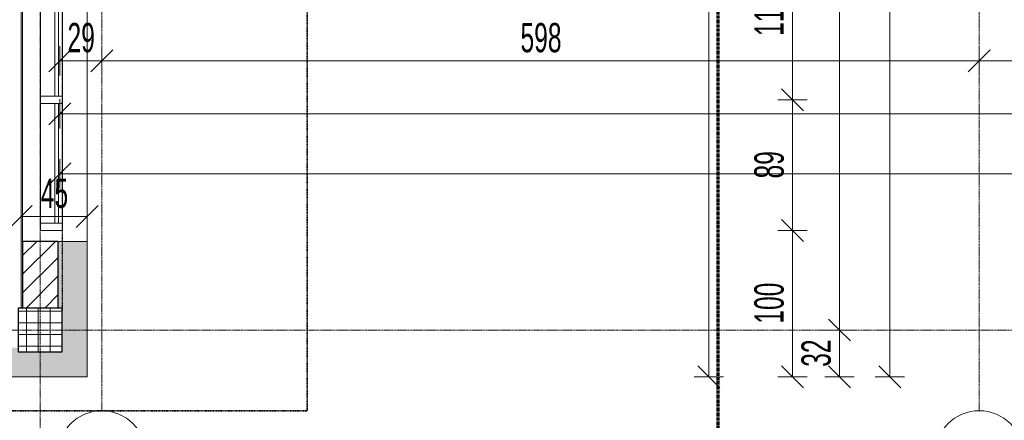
# Model space of a CAD drawing. Header units: millimetres. Extents: x -56965 to 15328, y -25411 to 16900.
# Tile 12 of 69: x -36373 to -29662, y -21441 to -18707. Entities that reach past the tile are written whole.
import ezdxf

# ---------------------------------------------------------------- set-up
doc = ezdxf.new("R2010")
doc.units = ezdxf.units.MM
for name, pattern in [('__FK_przerywana', [3.2004, 1.6002, -1.6002]), ('Kreska', [6.35, 3.175, -3.175]), ('Linia siatki', [22.225, 12.7, -3.175, 3.175, -3.175])]:
    doc.linetypes.add(name, pattern=pattern)
for name, color, linetype, lineweight in [('A-ANNO-DIMS', 7, 'Continuous', 5), ('A-ANNO-DIMS-100', 7, 'Continuous', 5), ('A-DETL-THIN', 7, 'Continuous', 5), ('A-FLOR', 7, 'Continuous', 5), ('A-GLAZ-CURT', 7, 'Continuous', 5), ('A-GLAZ-CWMG', 7, 'Continuous', 5), ('A-WALL', 7, 'Continuous', 5), ('A-WALL-FNSH', 7, 'Continuous', 35), ('A-WALL-PATT', 7, 'Continuous', 35), ('G-ANNO-SYMB', 7, 'Continuous', 5), ('S-COLS', 7, 'Continuous', 5), ('S-COLS-SYMB', 7, 'Continuous', 25), ('S-GRID', 7, 'Continuous', 5), ('S-GRID-IDEN', 7, 'Continuous', 5)]:
    doc.layers.add(name, color=color, linetype=linetype, lineweight=lineweight)
doc.layers.add('A-DETL', color=7, linetype='Continuous', lineweight=5, true_color=0x00a600)
doc.styles.add('Arial_4', font='arial.ttf', dxfattribs={"width": 0.6, "height": 200})
doc.dimstyles.new('standard_wielkość_otworów', dxfattribs={"dimscale": 304.8, "dimtxt": 204.05188, "dimasz": 0.492126, "dimexe": 0.328084, "dimexo": 0.0625, "dimgap": 0, "dimtad": 1, "dimdec": 0, "dimlfac": 0.1, "dimzin": 0, "dimdsep": 46, "dimtxsty": 'Arial_4', "dimblk1": 'OBLIQUE', "dimblk2": 'OBLIQUE', "dimsah": 1, "dimcen": 0.09, "dimazin": 0, "dimtfac": 1, "dimtdec": 4, "dimtix": 1, "dimtmove": 0, "dimatfit": 3, "dimfxl": 0.328084, "dimfxlon": 1, "dimtvp": 1, "dimtolj": 1, "dimtzin": 0, "dimarcsym": 2})
doc.dimstyles.new('standard_wielkość_otworów_1', dxfattribs={"dimscale": 304.8, "dimtxt": 204.05188, "dimasz": 0.492126, "dimexe": 0.328084, "dimexo": 0.0625, "dimgap": 0, "dimtad": 1, "dimdec": 0, "dimlfac": 0.1, "dimzin": 0, "dimdsep": 46, "dimtxsty": 'Arial_4', "dimblk1": 'OBLIQUE', "dimblk2": 'OBLIQUE', "dimsah": 1, "dimcen": 0.09, "dimazin": 0, "dimtfac": 1, "dimtdec": 4, "dimtix": 1, "dimtmove": 0, "dimatfit": 3, "dimfxl": 0.328084, "dimfxlon": 1, "dimtvp": 1, "dimtolj": 1, "dimtzin": 0, "dimarcsym": 2})
pattern_1 = [(0, (0, 0), (95.25, 54.993), [63.5, -127]), (120, (0, 0), (-95.250335, 54.99242), [63.5, -127]), (60, (0, 0), (-0.000335, 109.98542), [0, -127, 63.5, 0])]

# ---------------------------------------------------------------- blocks, each defined once
blk = doc.blocks.new('Panel systemowy - Przeszklony-1768638-PARTER')
at = {"layer": 'A-GLAZ-CURT'}
for p, q in [((407.75, -24.5), (-407.75, -24.5)), ((-407.75, -24.5), (-407.75, -49.5)), ((-407.75, -49.5), (407.75, -49.5)), ((407.75, -49.5), (407.75, -24.5))]:
    blk.add_line(p, q, dxfattribs=at)
blk = doc.blocks.new('Prostokątny szpros - 50 x 150mm-1736144-PARTER')
at = {"layer": 'A-GLAZ-CWMG'}
for p, q in [((0, 75), (-50, 75)), ((-50, 75), (-50, -75)), ((0, -75), (0, 75)), ((-50, -75), (0, -75))]:
    blk.add_line(p, q, dxfattribs=at)
blk = doc.blocks.new('Prostokątny szpros - 50 x 150mm-1768636-PARTER')
at = {"layer": 'A-GLAZ-CWMG'}
for p, q in [((-36232.4, -19278.9), (-36232.4, -20094.4)), ((-36082.4, -19278.9), (-36082.4, -20094.4))]:
    blk.add_line(p, q, dxfattribs=at)
blk = doc.blocks.new('Panel systemowy - Przeszklony-1736376-PARTER')
at = {"layer": 'A-GLAZ-CURT'}
for p, q in [((548.25, -24.5), (-548.25, -24.5)), ((-548.25, -24.5), (-548.25, -49.5)), ((-548.25, -49.5), (548.25, -49.5)), ((548.25, -49.5), (548.25, -24.5))]:
    blk.add_line(p, q, dxfattribs=at)
blk = doc.blocks.new('Prostokątny szpros - 50 x 150mm-1634908-PARTER')
at = {"layer": 'A-GLAZ-CWMG'}
for p, q in [((-36232.4, -15839.4), (-36232.4, -16935.9)), ((-36082.4, -15839.4), (-36082.4, -16935.9))]:
    blk.add_line(p, q, dxfattribs=at)
blk = doc.blocks.new('Prostokątny szpros - 50 x 150mm-1736108-PARTER')
at = {"layer": 'A-GLAZ-CWMG'}
for p, q in [((-25, 75), (25, 75)), ((-25, -75), (-25, 75)), ((25, 75), (25, -75)), ((25, -75), (-25, -75))]:
    blk.add_line(p, q, dxfattribs=at)
blk = doc.blocks.new('SKo Słup prefabrykowany ___FK_04_0 - S1 30X30-V46-PARTER')
at = {"layer": 'S-COLS'}
h = blk.add_hatch(dxfattribs=at)
h.set_pattern_fill('FP_19', color=256, style=0, pattern_type=2)
h.set_pattern_definition([(0, (36233.416, 20824.41), (0, 80), []), (90, (36233.416, 20824.41), (-80, 5e-15), [])])
h.paths.add_polyline_path([(150, -150), (150, 150), (-150, 150), (-150, -150)])
at = {"layer": 'S-COLS-SYMB'}
for p, q in [((-150, 150), (-150, -150)), ((150, 150), (-150, 150)), ((150, -150), (150, 150)), ((-150, -150), (150, -150))]:
    blk.add_line(p, q, dxfattribs=at)
blk = doc.blocks.new('Siatka - SOsi_Sybol osi-348494-PARTER')
at = {"layer": 'S-GRID-IDEN', "color": 142, "true_color": 0x0080c0}
blk.add_circle((0, 0), 3, dxfattribs=at)
blk = doc.blocks.new('DIMBLOCK133-PARTER')
at = {"layer": 'A-ANNO-DIMS-100', "color": 250, "true_color": 0x303030, "transparency": 16777216}
for p, q in [((-36363.4, -20050.5), (-36363.4, -19950.5)), ((-36363.4, -20050.5), (-36288.4, -19975.5)), ((-35913.4, -20050.5), (-35913.4, -19950.5)), ((-35913.4, -20050.5), (-35838.4, -19975.5)), ((-36363.4, -20050.5), (-36438.4, -20125.5)), ((-36363.4, -20050.5), (-35913.4, -20050.5)), ((-36363.4, -20050.5), (-36363.4, -20150.5)), ((-35913.4, -20050.5), (-35988.4, -20125.5)), ((-35913.4, -20050.5), (-35913.4, -20150.5))]:
    blk.add_line(p, q, dxfattribs=at)
at = {"layer": 'A-ANNO-DIMS-100', "color": 0, "transparency": 16777216, "insert": (-36229.5, -19790.8), "char_height": 200, "width": 218.492, "attachment_point": 1, "line_spacing_factor": 0.941778, "style": 'Arial_4'}
blk.add_mtext('45', dxfattribs=at)
blk = doc.blocks.new('_Oblique')
at = {"color": 0, "linetype": 'ByBlock', "lineweight": -2}
blk.add_line((-0.5, -0.5), (0.5, 0.5), dxfattribs=at)
blk = doc.blocks.new('DIMBLOCK145-PARTER')
at = {"layer": 'A-ANNO-DIMS-100', "color": 250, "true_color": 0x303030, "transparency": 16777216}
for p, q in [((-36099.4, -19757.9), (-36099.4, -19657.9)), ((-2443.4, -19757.9), (-2443.4, -19657.9)), ((-36099.4, -19757.9), (-36024.4, -19682.9)), ((-2443.4, -19757.9), (-2368.4, -19682.9)), ((-36099.4, -19757.9), (-36174.4, -19832.9)), ((-36099.4, -19757.9), (-2443.4, -19757.9)), ((-36099.4, -19757.9), (-36099.4, -19857.9)), ((-2443.4, -19757.9), (-2518.4, -19832.9)), ((-2443.4, -19757.9), (-2443.4, -19857.9))]:
    blk.add_line(p, q, dxfattribs=at)
at = {"layer": 'A-ANNO-DIMS-100', "color": 0, "transparency": 16777216, "insert": (-19453.5, -19498.3), "char_height": 200, "width": 436.985, "attachment_point": 1, "line_spacing_factor": 0.941778, "style": 'Arial_4'}
blk.add_mtext('3366', dxfattribs=at)
blk = doc.blocks.new('DIMBLOCK146-PARTER')
at = {"layer": 'A-ANNO-DIMS-100', "color": 250, "true_color": 0x303030, "transparency": 16777216}
for p, q in [((-36099.4, -19348.6), (-36099.4, -19248.6)), ((-4703.4, -19348.6), (-4703.4, -19248.6)), ((-36099.4, -19348.6), (-36024.4, -19273.6)), ((-4703.4, -19348.6), (-4628.4, -19273.6)), ((-36099.4, -19348.6), (-36174.4, -19423.6)), ((-36099.4, -19348.6), (-4703.4, -19348.6)), ((-36099.4, -19348.6), (-36099.4, -19448.6)), ((-4703.4, -19348.6), (-4778.4, -19423.6)), ((-4703.4, -19348.6), (-4703.4, -19448.6))]:
    blk.add_line(p, q, dxfattribs=at)
at = {"layer": 'A-ANNO-DIMS-100', "color": 0, "transparency": 16777216, "insert": (-20583.5, -19088.9), "char_height": 200, "width": 436.985, "attachment_point": 1, "line_spacing_factor": 0.941778, "style": 'Arial_4'}
blk.add_mtext('3140', dxfattribs=at)
blk = doc.blocks.new('DIMBLOCK202-PARTER')
at = {"layer": 'A-ANNO-DIMS-100', "color": 250, "true_color": 0x303030, "transparency": 16777216}
for p, q in [((-36099.4, -18988.5), (-36099.4, -18888.5)), ((-36099.4, -18988.5), (-36024.4, -18913.5)), ((-35813.4, -18988.5), (-35813.4, -18888.5)), ((-35813.4, -18988.5), (-35738.4, -18913.5)), ((-36099.4, -18988.5), (-36174.4, -19063.5)), ((-36099.4, -18988.5), (-35813.4, -18988.5)), ((-36099.4, -18988.5), (-36099.4, -19088.5)), ((-35813.4, -18988.5), (-35888.4, -19063.5)), ((-35813.4, -18988.5), (-35813.4, -19088.5))]:
    blk.add_line(p, q, dxfattribs=at)
at = {"layer": 'A-ANNO-DIMS-100', "color": 0, "transparency": 16777216, "insert": (-36047.5, -18728.9), "char_height": 200, "width": 218.492, "attachment_point": 1, "line_spacing_factor": 0.941778, "style": 'Arial_4'}
blk.add_mtext('29', dxfattribs=at)
blk = doc.blocks.new('DIMBLOCK203-PARTER')
at = {"layer": 'A-ANNO-DIMS-100', "color": 250, "true_color": 0x303030, "transparency": 16777216}
for p, q in [((-35813.4, -18988.5), (-35813.4, -18888.5)), ((-35813.4, -18988.5), (-35738.4, -18913.5)), ((-29833.4, -18988.5), (-29833.4, -18888.5)), ((-29833.4, -18988.5), (-29758.4, -18913.5)), ((-35813.4, -18988.5), (-35888.4, -19063.5)), ((-35813.4, -18988.5), (-29833.4, -18988.5)), ((-35813.4, -18988.5), (-35813.4, -19088.5)), ((-29833.4, -18988.5), (-29908.4, -19063.5)), ((-29833.4, -18988.5), (-29833.4, -19088.5))]:
    blk.add_line(p, q, dxfattribs=at)
at = {"layer": 'A-ANNO-DIMS-100', "color": 0, "transparency": 16777216, "insert": (-32960, -18728.9), "char_height": 200, "width": 327.739, "attachment_point": 1, "line_spacing_factor": 0.941778, "style": 'Arial_4'}
blk.add_mtext('598', dxfattribs=at)
blk = doc.blocks.new('DIMBLOCK204-PARTER')
at = {"layer": 'A-ANNO-DIMS-100', "color": 250, "true_color": 0x303030, "transparency": 16777216}
for p, q in [((-29833.4, -18988.5), (-29833.4, -18888.5)), ((-29833.4, -18988.5), (-29758.4, -18913.5)), ((-24408.4, -18988.5), (-24408.4, -18888.5)), ((-24408.4, -18988.5), (-24333.4, -18913.5)), ((-29833.4, -18988.5), (-29908.4, -19063.5)), ((-29833.4, -18988.5), (-24408.4, -18988.5)), ((-29833.4, -18988.5), (-29833.4, -19088.5)), ((-24408.4, -18988.5), (-24483.4, -19063.5)), ((-24408.4, -18988.5), (-24408.4, -19088.5))]:
    blk.add_line(p, q, dxfattribs=at)
at = {"layer": 'A-ANNO-DIMS-100', "color": 0, "transparency": 16777216, "insert": (-27257.5, -18728.9), "char_height": 200, "width": 327.739, "attachment_point": 1, "line_spacing_factor": 0.941778, "style": 'Arial_4'}
blk.add_mtext('543', dxfattribs=at)
blk = doc.blocks.new('DIMBLOCK303-PARTER')
at = {"layer": 'A-ANNO-DIMS-100', "color": 250, "true_color": 0x303030, "transparency": 16777216}
for p, q in [((-30442.8, -13844.4), (-30517.8, -13769.4)), ((-30442.8, -13844.4), (-30542.8, -13844.4)), ((-30442.8, -21144.4), (-30442.8, -13844.4)), ((-30442.8, -13844.4), (-30367.8, -13919.4)), ((-30442.8, -13844.4), (-30342.8, -13844.4)), ((-30442.8, -21144.4), (-30517.8, -21069.4)), ((-30442.8, -21144.4), (-30542.8, -21144.4)), ((-30442.8, -21144.4), (-30367.8, -21219.4)), ((-30442.8, -21144.4), (-30342.8, -21144.4))]:
    blk.add_line(p, q, dxfattribs=at)
at = {"layer": 'A-ANNO-DIMS-100', "color": 0, "transparency": 16777216, "insert": (-30702.4, -17631), "char_height": 200, "width": 327.739, "attachment_point": 1, "rotation": 90, "line_spacing_factor": 0.941778, "style": 'Arial_4'}
blk.add_mtext('730', dxfattribs=at)
blk = doc.blocks.new('DIMBLOCK304-PARTER')
at = {"layer": 'A-ANNO-DIMS-100', "color": 250, "true_color": 0x303030, "transparency": 16777216}
for p, q in [((-30785.7, -20824.4), (-30860.7, -20749.4)), ((-30785.7, -20824.4), (-30885.7, -20824.4)), ((-30785.7, -21144.4), (-30785.7, -20824.4)), ((-30785.7, -20824.4), (-30710.7, -20899.4)), ((-30785.7, -20824.4), (-30685.7, -20824.4)), ((-30785.7, -21144.4), (-30860.7, -21069.4)), ((-30785.7, -21144.4), (-30885.7, -21144.4)), ((-30785.7, -21144.4), (-30710.7, -21219.4)), ((-30785.7, -21144.4), (-30685.7, -21144.4))]:
    blk.add_line(p, q, dxfattribs=at)
at = {"layer": 'A-ANNO-DIMS-100', "color": 0, "transparency": 16777216, "insert": (-31045.3, -21075.4), "char_height": 200, "width": 218.492, "attachment_point": 1, "rotation": 90, "line_spacing_factor": 0.941778, "style": 'Arial_4'}
blk.add_mtext('32', dxfattribs=at)
blk = doc.blocks.new('DIMBLOCK305-PARTER')
at = {"layer": 'A-ANNO-DIMS-100', "color": 250, "true_color": 0x303030, "transparency": 16777216}
for p, q in [((-30785.7, -14680.4), (-30860.7, -14605.4)), ((-30785.7, -14680.4), (-30885.7, -14680.4)), ((-30785.7, -20824.4), (-30785.7, -14680.4)), ((-30785.7, -14680.4), (-30710.7, -14755.4)), ((-30785.7, -14680.4), (-30685.7, -14680.4)), ((-30785.7, -20824.4), (-30860.7, -20749.4)), ((-30785.7, -20824.4), (-30885.7, -20824.4)), ((-30785.7, -20824.4), (-30710.7, -20899.4)), ((-30785.7, -20824.4), (-30685.7, -20824.4))]:
    blk.add_line(p, q, dxfattribs=at)
at = {"layer": 'A-ANNO-DIMS-100', "color": 0, "transparency": 16777216, "insert": (-31045.3, -17889), "char_height": 200, "width": 327.739, "attachment_point": 1, "rotation": 90, "line_spacing_factor": 0.941778, "style": 'Arial_4'}
blk.add_mtext('614', dxfattribs=at)
blk = doc.blocks.new('DIMBLOCK307-PARTER')
at = {"layer": 'A-ANNO-DIMS-100', "color": 250, "true_color": 0x303030, "transparency": 16777216}
for p, q in [((-31106.6, -20144.4), (-31181.6, -20069.4)), ((-31106.6, -20144.4), (-31206.6, -20144.4)), ((-31106.6, -21144.4), (-31106.6, -20144.4)), ((-31106.6, -20144.4), (-31031.6, -20219.4)), ((-31106.6, -20144.4), (-31006.6, -20144.4)), ((-31106.6, -21144.4), (-31181.6, -21069.4)), ((-31106.6, -21144.4), (-31206.6, -21144.4)), ((-31106.6, -21144.4), (-31031.6, -21219.4)), ((-31106.6, -21144.4), (-31006.6, -21144.4))]:
    blk.add_line(p, q, dxfattribs=at)
at = {"layer": 'A-ANNO-DIMS-100', "color": 0, "transparency": 16777216, "insert": (-31366.2, -20781), "char_height": 200, "width": 327.739, "attachment_point": 1, "rotation": 90, "line_spacing_factor": 0.941778, "style": 'Arial_4'}
blk.add_mtext('100', dxfattribs=at)
blk = doc.blocks.new('DIMBLOCK308-PARTER')
at = {"layer": 'A-ANNO-DIMS-100', "color": 250, "true_color": 0x303030, "transparency": 16777216}
for p, q in [((-31106.6, -19253.9), (-31181.6, -19178.9)), ((-31106.6, -19253.9), (-31206.6, -19253.9)), ((-31106.6, -20144.4), (-31106.6, -19253.9)), ((-31106.6, -19253.9), (-31031.6, -19328.9)), ((-31106.6, -19253.9), (-31006.6, -19253.9)), ((-31106.6, -20144.4), (-31181.6, -20069.4)), ((-31106.6, -20144.4), (-31206.6, -20144.4)), ((-31106.6, -20144.4), (-31031.6, -20219.4)), ((-31106.6, -20144.4), (-31006.6, -20144.4))]:
    blk.add_line(p, q, dxfattribs=at)
at = {"layer": 'A-ANNO-DIMS-100', "color": 0, "transparency": 16777216, "insert": (-31366.2, -19790.2), "char_height": 200, "width": 218.492, "attachment_point": 1, "rotation": 90, "line_spacing_factor": 0.941778, "style": 'Arial_4'}
blk.add_mtext('89', dxfattribs=at)
blk = doc.blocks.new('DIMBLOCK309-PARTER')
at = {"layer": 'A-ANNO-DIMS-100', "color": 250, "true_color": 0x303030, "transparency": 16777216}
for p, q in [((-31106.6, -18107.4), (-31181.6, -18032.4)), ((-31106.6, -18107.4), (-31206.6, -18107.4)), ((-31106.6, -19253.9), (-31106.6, -18107.4)), ((-31106.6, -18107.4), (-31031.6, -18182.4)), ((-31106.6, -18107.4), (-31006.6, -18107.4)), ((-31106.6, -19253.9), (-31181.6, -19178.9)), ((-31106.6, -19253.9), (-31206.6, -19253.9)), ((-31106.6, -19253.9), (-31031.6, -19328.9)), ((-31106.6, -19253.9), (-31006.6, -19253.9))]:
    blk.add_line(p, q, dxfattribs=at)
at = {"layer": 'A-ANNO-DIMS-100', "color": 0, "transparency": 16777216, "insert": (-31366.2, -18817.2), "char_height": 200, "width": 327.739, "attachment_point": 1, "rotation": 90, "line_spacing_factor": 0.941778, "style": 'Arial_4'}
blk.add_mtext('115', dxfattribs=at)
blk = doc.blocks.new('DIMBLOCK328-PARTER')
at = {"layer": 'A-ANNO-DIMS-100', "color": 250, "true_color": 0x303030, "transparency": 16777216}
for p, q in [((-31675.5, -13844.4), (-31750.5, -13769.4)), ((-31675.5, -13844.4), (-31775.5, -13844.4)), ((-31675.5, -21144.4), (-31675.5, -13844.4)), ((-31675.5, -13844.4), (-31600.5, -13919.4)), ((-31675.5, -13844.4), (-31575.5, -13844.4)), ((-31675.5, -21144.4), (-31750.5, -21069.4)), ((-31675.5, -21144.4), (-31775.5, -21144.4)), ((-31675.5, -21144.4), (-31600.5, -21219.4)), ((-31675.5, -21144.4), (-31575.5, -21144.4))]:
    blk.add_line(p, q, dxfattribs=at)
at = {"layer": 'A-ANNO-DIMS-100', "color": 0, "transparency": 16777216, "insert": (-31935.1, -17631), "char_height": 200, "width": 327.739, "attachment_point": 1, "rotation": 90, "line_spacing_factor": 0.941778, "style": 'Arial_4'}
blk.add_mtext('730', dxfattribs=at)

msp = doc.modelspace()

# ---------------------------------------------------------------- hatches: boundary and pattern name
at = {"layer": 'A-WALL-PATT', "lineweight": 5, "true_color": 0x787878}
h = msp.add_hatch(dxfattribs=at)
h.set_pattern_fill('FP_1', color=8, style=0, pattern_type=2)
h.set_pattern_definition([(45, (0, 0), (-63.63961, 63.63961), [])])
h.paths.add_polyline_path([(-36343.31076, -20674.40745), (-36113.41602, -20674.40745), (-36113.41602, -20219.40745), (-36353.41602, -20219.40745), (-36353.41602, -20674.40745)])
h.paths.add_polyline_path([(-36353.41602, -14114.40745), (-36113.41602, -14114.40745), (-36113.41602, -13844.40745), (-36353.41602, -13844.40745), (-36353.41602, -13977.48175)])
at = {"layer": 'A-WALL-PATT', "lineweight": 5}
h = msp.add_hatch(dxfattribs=at)
h.set_pattern_fill('FP_2', color=256, style=0, pattern_type=2)
h.set_pattern_definition(pattern_1)
h.paths.add_polyline_path([(-35913.41602, -20944.40745), (-35913.41602, -20219.40745), (-36113.41602, -20219.40745), (-36113.41602, -20674.40745), (-36083.41602, -20674.40745), (-36083.41602, -20944.40745)])
h.paths.add_polyline_path([(-35913.41602, -14114.40745), (-35913.41602, -13844.40745), (-36113.41602, -13844.40745), (-36113.41602, -14114.40745)])
h = msp.add_hatch(dxfattribs=at)
h.set_pattern_fill('FP_2', color=256, style=0, pattern_type=2)
h.set_pattern_definition(pattern_1)
h.paths.add_polyline_path([(-48213.41602, -21144.40745), (-47688.41602, -21144.40745), (-47688.41602, -20944.40745), (-47900.41602, -20944.40745), (-47900.41602, -20974.40745), (-48213.41602, -20974.40745), (-48213.41602, -21054.42976)])
h.paths.add_polyline_path([(-35913.41602, -21144.40745), (-35913.41602, -20944.40745), (-36083.41602, -20944.40745), (-36083.41602, -20974.40745), (-36383.41602, -20974.40745), (-36383.41602, -20944.40745), (-36583.41602, -20944.40745), (-36583.41602, -21144.40745), (-36083.41602, -21144.40745)])

# ---------------------------------------------------------------- linework, layer by layer
at = {"layer": 'A-DETL', "color": 4, "linetype": '__FK_przerywana', "lineweight": 35, "true_color": 0x00ffff}
for p, q in [((-34413.41602, -21375.48764), (-34413.41602, -14104.40745)), ((-49213.41602, -21375.48764), (-34413.41602, -21375.48764))]:
    msp.add_line(p, q, dxfattribs=at)
at = {"layer": 'A-DETL-THIN', "linetype": '__FK_przerywana', "lineweight": 25}
msp.add_line((-36083.41602, 9745.59255), (-36083.41602, -20694.40745), dxfattribs=at)
at = {"layer": 'A-FLOR', "color": 8, "true_color": 0x6f757b}
msp.add_line((-36363.41602, -15789.40745), (-36363.41602, -20219.40745), dxfattribs=at)
at = {"layer": 'A-FLOR'}
msp.add_line((-36363.41602, -20674.40745), (-36363.41602, -20219.40745), dxfattribs=at)
at = {"layer": 'A-WALL'}
for p, q in [((-35913.41602, -15702.40745), (-35913.41602, -21144.40745)), ((-36353.41602, -20219.40745), (-36353.41602, -15789.40745)), ((-35913.41602, -20219.40745), (-36113.41602, -20219.40745)), ((-36583.41602, -21144.40745), (-35913.41602, -21144.40745))]:
    msp.add_line(p, q, dxfattribs=at)
at = {"layer": 'A-WALL', "lineweight": 25}
for p, q in [((-36113.41602, -20219.40745), (-36353.41602, -20219.40745)), ((-36353.41602, -20219.40745), (-36353.41602, -20674.40745)), ((-36113.41602, -20219.40745), (-36113.41602, -20674.40745))]:
    msp.add_line(p, q, dxfattribs=at)
at = {"layer": 'A-WALL-FNSH', "lineweight": 5}
msp.add_line((-36353.41602, -20219.40745), (-36363.41602, -20219.40745), dxfattribs=at)
at = {"layer": 'G-ANNO-SYMB', "linetype": 'Kreska', "lineweight": 70}
msp.add_line((-31613.01642, -23341.36614), (-31613.01642, 12672.5755), dxfattribs=at)
at = {"layer": 'S-GRID', "linetype": 'Linia siatki'}
for p, q in [((-36233.41602, 15853.26345), (-36233.41602, -23865.32553)), ((-35813.41602, 10521.57226), (-35813.41602, -21375.48764)), ((-29833.41602, 10521.57226), (-29833.41602, -21375.48764)), ((-55866.74056, -20824.40745), (1287.74041, -20824.40745))]:
    msp.add_line(p, q, dxfattribs=at)

# ---------------------------------------------------------------- block references
at = {"layer": 'A-GLAZ-CURT', "rotation": 89.99999999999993}
for name, p in [('Panel systemowy - Przeszklony-1736376-PARTER', (-36157.41602, -18680.65745)), ('Panel systemowy - Przeszklony-1768638-PARTER', (-36157.41602, -19686.65745))]:
    msp.add_blockref(name, p, dxfattribs=at)
at = {"layer": 'A-GLAZ-CWMG'}
for name, p in [('Prostokątny szpros - 50 x 150mm-1634908-PARTER', (0, -2293)), ('Prostokątny szpros - 50 x 150mm-1768636-PARTER', (0, 0))]:
    msp.add_blockref(name, p, dxfattribs=at)
at = {"layer": 'A-GLAZ-CWMG', "extrusion": (0, 0, -1), "rotation": 90.00000000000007}
msp.add_blockref('Prostokątny szpros - 50 x 150mm-1736108-PARTER', (36157.41602, -19253.90745), dxfattribs=at)
at = {"layer": 'A-GLAZ-CWMG', "rotation": 269.9999999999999}
msp.add_blockref('Prostokątny szpros - 50 x 150mm-1736144-PARTER', (-36157.41602, -20144.40745), dxfattribs=at)
at = {"layer": 'S-COLS-SYMB', "lineweight": 18}
msp.add_blockref('SKo Słup prefabrykowany ___FK_04_0 - S1 30X30-V46-PARTER', (-36233.41602, -20824.40745), dxfattribs=at)
at = {"layer": 'S-GRID-IDEN', "color": 142, "true_color": 0x0080c0, "xscale": 99.99999999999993, "yscale": 99.99999999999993, "zscale": 99.99999999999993, "rotation": 180}
for p in [(-35813.41602, -21675.48764), (-29833.41602, -21675.48764)]:
    msp.add_blockref('Siatka - SOsi_Sybol osi-348494-PARTER', p, dxfattribs=at)

# ---------------------------------------------------------------- dimensions: what is measured, and where the dimension line sits
at = {"layer": 'A-ANNO-DIMS', "color": 250, "true_color": 0x303030}
for base, p1, p2, dimstyle, override, picture, middle in [((-31675.45916, -13844.40745), (-31775.45916, -21144.40745), (-31775.45916, -13844.40745), 'standard_wielkość_otworów_1', {"dimpost": '<>', "dimfxl": 7300}, 'DIMBLOCK328-PARTER', (-31777.64197, -17494.40745)), ((-30442.80284, -13844.40745), (-30542.80284, -21144.40745), (-30542.80284, -13844.40745), 'standard_wielkość_otworów', {"dimpost": '<>', "dimfxl": 7300}, 'DIMBLOCK303-PARTER', (-30544.98565, -17494.40745)), ((-30785.68681, -14680.40745), (-30885.68681, -20824.40745), (-30885.68681, -14680.40745), 'standard_wielkość_otworów', {"dimpost": '<>', "dimfxl": 6144}, 'DIMBLOCK305-PARTER', (-30887.8014, -17752.40745)), ((-31106.57596, -18107.40745), (-31206.57596, -19253.90745), (-31206.57596, -18107.40745), 'standard_wielkość_otworów', {"dimpost": '<>', "dimfxl": 1146.5}, 'DIMBLOCK309-PARTER', (-31208.69056, -18680.65745)), ((-31106.57596, -19253.90745), (-31206.57596, -20144.40745), (-31206.57596, -19253.90745), 'standard_wielkość_otworów', {"dimpost": '<>', "dimfxl": 890.5}, 'DIMBLOCK308-PARTER', (-31208.69056, -19699.15745)), ((-31106.57596, -20144.40745), (-31206.57596, -21144.40745), (-31206.57596, -20144.40745), 'standard_wielkość_otworów', {"dimpost": '<>', "dimfxl": 1000}, 'DIMBLOCK307-PARTER', (-31208.69056, -20644.40745)), ((-30785.68681, -20824.40745), (-30885.68681, -21144.40745), (-30885.68681, -20824.40745), 'standard_wielkość_otworów', {"dimpost": '<>', "dimfxl": 320}, 'DIMBLOCK304-PARTER', (-30887.86962, -20984.40745))]:
    dim = msp.add_linear_dim(base=base, p1=p1, p2=p2, angle=90, dimstyle=dimstyle, override=override, dxfattribs=at)
    dim.commit()
    dim.dimension.update_dxf_attribs({"geometry": picture, "text_midpoint": middle})
for base, p1, p2, override, picture, middle in [((-35813.41602, -18988.51562), (-36099.41602, -18888.51562), (-35813.41602, -18888.51562), {"dimpost": '<>', "dimfxl": 286}, 'DIMBLOCK202-PARTER', (-35956.41602, -18886.40102)), ((-29833.41602, -18988.51562), (-35813.41602, -18888.51562), (-29833.41602, -18888.51562), {"dimpost": '<>', "dimfxl": 5980}, 'DIMBLOCK203-PARTER', (-32823.41602, -18886.40102)), ((-24408.4160230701, -18988.5156191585), (-29833.4160230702, -18888.5156191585), (-24408.4160230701, -18888.5156191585), {"dimpost": '<>', "dimfxl": 5425}, 'DIMBLOCK204-PARTER', (-27120.9160230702, -18886.3328081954)), ((-4703.41602, -19348.56375), (-36099.41602, -19248.56375), (-4703.41602, -19248.56375), {"dimpost": '<>', "dimfxl": 31396}, 'DIMBLOCK146-PARTER', (-20401.41602, -19246.38094)), ((-2443.41602, -19757.90379), (-36099.41602, -19657.90379), (-2443.41602, -19657.90379), {"dimpost": '<>', "dimfxl": 33656}, 'DIMBLOCK145-PARTER', (-19271.41602, -19655.72098)), ((-35913.41602, -20050.45784), (-36363.41602, -19950.45784), (-35913.41602, -19950.45784), {"dimpost": '<>', "dimfxl": 450}, 'DIMBLOCK133-PARTER', (-36138.41602, -19948.75252))]:
    dim = msp.add_linear_dim(base=base, p1=p1, p2=p2, dimstyle='standard_wielkość_otworów', override=override, dxfattribs=at)
    dim.commit()
    dim.dimension.update_dxf_attribs({"geometry": picture, "text_midpoint": middle})

doc.saveas('drawing.dxf')
